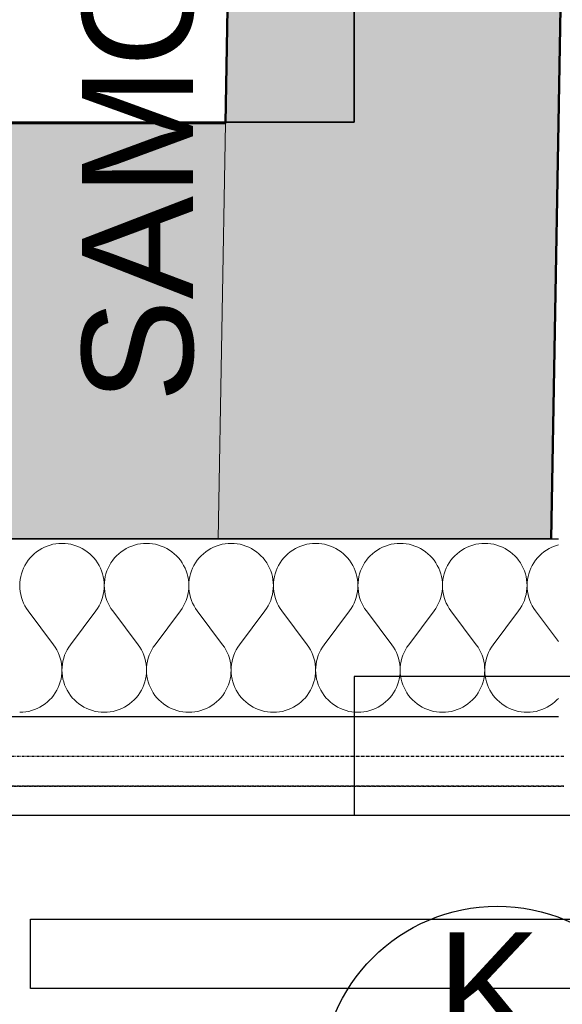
# Model space of a CAD drawing. Header units: millimetres. Extents: x -28761 to 4793, y -4271 to 20239.
# Tile 52 of 256: x -16495 to -16006, y -70 to 818. Entities that reach past the tile are written whole.
import ezdxf

# ---------------------------------------------------------------- set-up
doc = ezdxf.new("R2010")
doc.units = ezdxf.units.MM
doc.header["$MEASUREMENT"] = 0
for name, pattern in [('Telekomunikacni vodic', [9.25, 3, -0.75, 3, -0.75, 0.125, -0.75, 0.125, -0.75]), ('Wipeout_Contour', [1000, 0, -1000]), ('Čerchovaná', [450, 200, -117.5, 15, -117.5]), ('Čerchovaná M', [4.5, 2.5, -0.85, 0.3, -0.85])]:
    doc.linetypes.add(name, pattern=pattern)
for name, color, linetype in [('5._POHLED ZÁPADNÍ_1_0', 7, 'Continuous'), ('5._POHLED ZÁPADNÍ_1_2D prvky - obecné', 7, 'Continuous'), ('5._POHLED ZÁPADNÍ_1_Konstrukce - nenosné', 7, 'Continuous'), ('5._POHLED ZÁPADNÍ_1_Konstrukce - nosné', 7, 'Continuous'), ('5._POHLED ZÁPADNÍ_1_Nové_Konstrukce - nosné', 7, 'Continuous'), ('5._POHLED ZÁPADNÍ_1_Nové_Popis', 7, 'Continuous'), ('5._POHLED ZÁPADNÍ_1_Nové_Výplně – Řezové', 7, 'Continuous'), ('5._POHLED ZÁPADNÍ_1_Popis', 7, 'Continuous'), ('5._POHLED ZÁPADNÍ_1_TZB - elektroinstalace', 7, 'Continuous'), ('5._POHLED ZÁPADNÍ_1_Výplně – Řezové', 7, 'Continuous')]:
    doc.layers.add(name, color=color, linetype=linetype)
doc.styles.add('GENEROVANÝ_STYL_1', font='txt')

# ---------------------------------------------------------------- blocks, each defined once
blk = doc.blocks.new('*X2', base_point=(-30186.65, -6515.26))
at = {"layer": '5._POHLED ZÁPADNÍ_1_Nové_Výplně – Řezové', "color": 21, "linetype": 'Continuous', "lineweight": 20, "true_color": 0xffaaaa}
for p, q in [((-16479.98, 338.31), (-16482.1, 336.6)), ((-16477.75, 339.86), (-16479.98, 338.31)), ((-16475.41, 341.25), (-16477.75, 339.86)), ((-16472.97, 342.47), (-16475.41, 341.25)), ((-16470.46, 343.51), (-16472.97, 342.47)), ((-16467.88, 344.37), (-16470.46, 343.51)), ((-16465.24, 345.05), (-16467.88, 344.37)), ((-16462.57, 345.53), (-16465.24, 345.05)), ((-16459.86, 345.82), (-16462.57, 345.53)), ((-16457.14, 345.92), (-16459.86, 345.82)), ((-16454.42, 345.82), (-16457.14, 345.92)), ((-16451.72, 345.53), (-16454.42, 345.82)), ((-16449.04, 345.05), (-16451.72, 345.53)), ((-16446.41, 344.37), (-16449.04, 345.05)), ((-16443.82, 343.51), (-16446.41, 344.37)), ((-16441.31, 342.47), (-16443.82, 343.51)), ((-16438.88, 341.25), (-16441.31, 342.47)), ((-16436.54, 339.86), (-16438.88, 341.25)), ((-16434.31, 338.31), (-16436.54, 339.86)), ((-16432.19, 336.6), (-16434.31, 338.31)), ((-16403.79, 338.31), (-16405.91, 336.6)), ((-16401.56, 339.86), (-16403.79, 338.31)), ((-16399.22, 341.25), (-16401.56, 339.86)), ((-16396.78, 342.47), (-16399.22, 341.25)), ((-16394.27, 343.51), (-16396.78, 342.47)), ((-16391.69, 344.37), (-16394.27, 343.51)), ((-16389.05, 345.05), (-16391.69, 344.37)), ((-16386.38, 345.53), (-16389.05, 345.05)), ((-16383.67, 345.82), (-16386.38, 345.53)), ((-16380.95, 345.92), (-16383.67, 345.82)), ((-16378.23, 345.82), (-16380.95, 345.92)), ((-16375.53, 345.53), (-16378.23, 345.82)), ((-16372.85, 345.05), (-16375.53, 345.53)), ((-16370.22, 344.37), (-16372.85, 345.05)), ((-16367.63, 343.51), (-16370.22, 344.37)), ((-16365.12, 342.47), (-16367.63, 343.51)), ((-16362.69, 341.25), (-16365.12, 342.47)), ((-16360.35, 339.86), (-16362.69, 341.25)), ((-16358.11, 338.31), (-16360.35, 339.86)), ((-16356, 336.6), (-16358.11, 338.31)), ((-16327.6, 338.31), (-16329.72, 336.6)), ((-16325.37, 339.86), (-16327.6, 338.31)), ((-16323.03, 341.25), (-16325.37, 339.86)), ((-16320.59, 342.47), (-16323.03, 341.25)), ((-16318.08, 343.51), (-16320.59, 342.47)), ((-16315.5, 344.37), (-16318.08, 343.51)), ((-16312.86, 345.05), (-16315.5, 344.37)), ((-16310.19, 345.53), (-16312.86, 345.05)), ((-16307.48, 345.82), (-16310.19, 345.53)), ((-16304.76, 345.92), (-16307.48, 345.82)), ((-16302.04, 345.82), (-16304.76, 345.92)), ((-16299.34, 345.53), (-16302.04, 345.82)), ((-16296.66, 345.05), (-16299.34, 345.53)), ((-16294.02, 344.37), (-16296.66, 345.05)), ((-16291.44, 343.51), (-16294.02, 344.37)), ((-16288.93, 342.47), (-16291.44, 343.51)), ((-16286.5, 341.25), (-16288.93, 342.47)), ((-16284.16, 339.86), (-16286.5, 341.25)), ((-16281.92, 338.31), (-16284.16, 339.86)), ((-16279.81, 336.6), (-16281.92, 338.31)), ((-16251.41, 338.31), (-16253.53, 336.6)), ((-16249.17, 339.86), (-16251.41, 338.31)), ((-16246.84, 341.25), (-16249.17, 339.86)), ((-16244.4, 342.47), (-16246.84, 341.25)), ((-16241.89, 343.51), (-16244.4, 342.47)), ((-16239.31, 344.37), (-16241.89, 343.51)), ((-16236.67, 345.05), (-16239.31, 344.37)), ((-16234, 345.53), (-16236.67, 345.05)), ((-16231.29, 345.82), (-16234, 345.53)), ((-16228.57, 345.92), (-16231.29, 345.82)), ((-16225.85, 345.82), (-16228.57, 345.92)), ((-16223.15, 345.53), (-16225.85, 345.82)), ((-16220.47, 345.05), (-16223.15, 345.53)), ((-16217.83, 344.37), (-16220.47, 345.05)), ((-16215.25, 343.51), (-16217.83, 344.37)), ((-16212.74, 342.47), (-16215.25, 343.51)), ((-16210.31, 341.25), (-16212.74, 342.47)), ((-16207.97, 339.86), (-16210.31, 341.25)), ((-16205.73, 338.31), (-16207.97, 339.86)), ((-16203.62, 336.6), (-16205.73, 338.31)), ((-16175.22, 338.31), (-16177.34, 336.6)), ((-16172.98, 339.86), (-16175.22, 338.31)), ((-16170.64, 341.25), (-16172.98, 339.86)), ((-16168.21, 342.47), (-16170.64, 341.25)), ((-16165.7, 343.51), (-16168.21, 342.47)), ((-16163.12, 344.37), (-16165.7, 343.51)), ((-16160.48, 345.05), (-16163.12, 344.37)), ((-16157.8, 345.53), (-16160.48, 345.05)), ((-16155.1, 345.82), (-16157.8, 345.53)), ((-16152.38, 345.92), (-16155.1, 345.82)), ((-16149.66, 345.82), (-16152.38, 345.92)), ((-16146.96, 345.53), (-16149.66, 345.82)), ((-16144.28, 345.05), (-16146.96, 345.53)), ((-16141.64, 344.37), (-16144.28, 345.05)), ((-16139.06, 343.51), (-16141.64, 344.37)), ((-16136.55, 342.47), (-16139.06, 343.51)), ((-16134.12, 341.25), (-16136.55, 342.47)), ((-16131.78, 339.86), (-16134.12, 341.25)), ((-16129.54, 338.31), (-16131.78, 339.86)), ((-16127.43, 336.6), (-16129.54, 338.31)), ((-16099.03, 338.31), (-16101.15, 336.6)), ((-16096.79, 339.86), (-16099.03, 338.31)), ((-16094.45, 341.25), (-16096.79, 339.86)), ((-16092.02, 342.47), (-16094.45, 341.25)), ((-16089.51, 343.51), (-16092.02, 342.47)), ((-16086.93, 344.37), (-16089.51, 343.51)), ((-16084.29, 345.05), (-16086.93, 344.37)), ((-16081.61, 345.53), (-16084.29, 345.05)), ((-16078.91, 345.82), (-16081.61, 345.53)), ((-16076.19, 345.92), (-16078.91, 345.82)), ((-16073.47, 345.82), (-16076.19, 345.92)), ((-16070.77, 345.53), (-16073.47, 345.82)), ((-16068.09, 345.05), (-16070.77, 345.53)), ((-16065.45, 344.37), (-16068.09, 345.05)), ((-16062.87, 343.51), (-16065.45, 344.37)), ((-16060.36, 342.47), (-16062.87, 343.51)), ((-16057.93, 341.25), (-16060.36, 342.47)), ((-16055.59, 339.86), (-16057.93, 341.25)), ((-16053.35, 338.31), (-16055.59, 339.86)), ((-16051.24, 336.6), (-16053.35, 338.31)), ((-16022.84, 338.31), (-16024.96, 336.6)), ((-16020.6, 339.86), (-16022.84, 338.31)), ((-16018.26, 341.25), (-16020.6, 339.86)), ((-16015.83, 342.47), (-16018.26, 341.25)), ((-16013.32, 343.51), (-16015.83, 342.47)), ((-16010.74, 344.37), (-16013.32, 343.51)), ((-16009.9, 344.59), (-16010.74, 344.37)), ((-16487.65, 330.64), (-16489.2, 328.4)), ((-16485.94, 332.76), (-16487.65, 330.64)), ((-16484.09, 334.75), (-16485.94, 332.76)), ((-16482.1, 336.6), (-16484.09, 334.75)), ((-16430.2, 334.75), (-16432.19, 336.6)), ((-16428.34, 332.76), (-16430.2, 334.75)), ((-16426.64, 330.64), (-16428.34, 332.76)), ((-16425.09, 328.4), (-16426.64, 330.64)), ((-16411.46, 330.64), (-16413.01, 328.4)), ((-16409.75, 332.76), (-16411.46, 330.64)), ((-16407.9, 334.75), (-16409.75, 332.76)), ((-16405.91, 336.6), (-16407.9, 334.75)), ((-16354.01, 334.75), (-16356, 336.6)), ((-16352.15, 332.76), (-16354.01, 334.75)), ((-16350.45, 330.64), (-16352.15, 332.76)), ((-16348.9, 328.4), (-16350.45, 330.64)), ((-16335.27, 330.64), (-16336.82, 328.4)), ((-16333.56, 332.76), (-16335.27, 330.64)), ((-16331.71, 334.75), (-16333.56, 332.76)), ((-16329.72, 336.6), (-16331.71, 334.75)), ((-16277.82, 334.75), (-16279.81, 336.6)), ((-16275.96, 332.76), (-16277.82, 334.75)), ((-16274.26, 330.64), (-16275.96, 332.76)), ((-16272.71, 328.4), (-16274.26, 330.64)), ((-16259.08, 330.64), (-16260.63, 328.4)), ((-16257.37, 332.76), (-16259.08, 330.64)), ((-16255.52, 334.75), (-16257.37, 332.76)), ((-16253.53, 336.6), (-16255.52, 334.75)), ((-16201.63, 334.75), (-16203.62, 336.6)), ((-16199.77, 332.76), (-16201.63, 334.75)), ((-16198.07, 330.64), (-16199.77, 332.76)), ((-16196.52, 328.4), (-16198.07, 330.64)), ((-16182.89, 330.64), (-16184.44, 328.4)), ((-16181.18, 332.76), (-16182.89, 330.64)), ((-16179.33, 334.75), (-16181.18, 332.76)), ((-16177.34, 336.6), (-16179.33, 334.75)), ((-16125.43, 334.75), (-16127.43, 336.6)), ((-16123.58, 332.76), (-16125.43, 334.75)), ((-16121.88, 330.64), (-16123.58, 332.76)), ((-16120.32, 328.4), (-16121.88, 330.64)), ((-16106.7, 330.64), (-16108.25, 328.4)), ((-16104.99, 332.76), (-16106.7, 330.64)), ((-16103.14, 334.75), (-16104.99, 332.76)), ((-16101.15, 336.6), (-16103.14, 334.75)), ((-16049.24, 334.75), (-16051.24, 336.6)), ((-16047.39, 332.76), (-16049.24, 334.75)), ((-16045.69, 330.64), (-16047.39, 332.76)), ((-16044.13, 328.4), (-16045.69, 330.64)), ((-16030.51, 330.64), (-16032.06, 328.4)), ((-16028.8, 332.76), (-16030.51, 330.64)), ((-16026.95, 334.75), (-16028.8, 332.76)), ((-16024.96, 336.6), (-16026.95, 334.75)), ((-16492.84, 321.12), (-16493.7, 318.53)), ((-16491.8, 323.63), (-16492.84, 321.12)), ((-16490.59, 326.06), (-16491.8, 323.63)), ((-16489.2, 328.4), (-16490.59, 326.06)), ((-16423.7, 326.06), (-16425.09, 328.4)), ((-16422.48, 323.63), (-16423.7, 326.06)), ((-16421.44, 321.12), (-16422.48, 323.63)), ((-16420.59, 318.53), (-16421.44, 321.12)), ((-16416.65, 321.12), (-16417.51, 318.53)), ((-16415.61, 323.63), (-16416.65, 321.12)), ((-16414.4, 326.06), (-16415.61, 323.63)), ((-16413.01, 328.4), (-16414.4, 326.06)), ((-16347.51, 326.06), (-16348.9, 328.4)), ((-16346.29, 323.63), (-16347.51, 326.06)), ((-16345.25, 321.12), (-16346.29, 323.63)), ((-16344.39, 318.53), (-16345.25, 321.12)), ((-16340.46, 321.12), (-16341.32, 318.53)), ((-16339.42, 323.63), (-16340.46, 321.12)), ((-16338.21, 326.06), (-16339.42, 323.63)), ((-16336.82, 328.4), (-16338.21, 326.06)), ((-16271.32, 326.06), (-16272.71, 328.4)), ((-16270.1, 323.63), (-16271.32, 326.06)), ((-16269.06, 321.12), (-16270.1, 323.63)), ((-16268.2, 318.53), (-16269.06, 321.12)), ((-16264.27, 321.12), (-16265.13, 318.53)), ((-16263.23, 323.63), (-16264.27, 321.12)), ((-16262.01, 326.06), (-16263.23, 323.63)), ((-16260.63, 328.4), (-16262.01, 326.06)), ((-16195.13, 326.06), (-16196.52, 328.4)), ((-16193.91, 323.63), (-16195.13, 326.06)), ((-16192.87, 321.12), (-16193.91, 323.63)), ((-16192.01, 318.53), (-16192.87, 321.12)), ((-16188.08, 321.12), (-16188.94, 318.53)), ((-16187.04, 323.63), (-16188.08, 321.12)), ((-16185.82, 326.06), (-16187.04, 323.63)), ((-16184.44, 328.4), (-16185.82, 326.06)), ((-16118.94, 326.06), (-16120.32, 328.4)), ((-16117.72, 323.63), (-16118.94, 326.06)), ((-16116.68, 321.12), (-16117.72, 323.63)), ((-16115.82, 318.53), (-16116.68, 321.12)), ((-16111.89, 321.12), (-16112.75, 318.53)), ((-16110.85, 323.63), (-16111.89, 321.12)), ((-16109.63, 326.06), (-16110.85, 323.63)), ((-16108.25, 328.4), (-16109.63, 326.06)), ((-16042.75, 326.06), (-16044.13, 328.4)), ((-16041.53, 323.63), (-16042.75, 326.06)), ((-16040.49, 321.12), (-16041.53, 323.63)), ((-16039.63, 318.53), (-16040.49, 321.12)), ((-16035.7, 321.12), (-16036.56, 318.53)), ((-16034.66, 323.63), (-16035.7, 321.12)), ((-16033.44, 326.06), (-16034.66, 323.63)), ((-16032.06, 328.4), (-16033.44, 326.06)), ((-16494.85, 313.22), (-16495.14, 310.52)), ((-16494.37, 315.9), (-16494.85, 313.22)), ((-16493.7, 318.53), (-16494.37, 315.9)), ((-16419.91, 315.9), (-16420.59, 318.53)), ((-16419.43, 313.22), (-16419.91, 315.9)), ((-16419.14, 310.52), (-16419.43, 313.22)), ((-16418.66, 313.22), (-16418.95, 310.52)), ((-16418.18, 315.9), (-16418.66, 313.22)), ((-16417.51, 318.53), (-16418.18, 315.9)), ((-16343.72, 315.9), (-16344.39, 318.53)), ((-16343.24, 313.22), (-16343.72, 315.9)), ((-16342.95, 310.52), (-16343.24, 313.22)), ((-16342.47, 313.22), (-16342.76, 310.52)), ((-16341.99, 315.9), (-16342.47, 313.22)), ((-16341.32, 318.53), (-16341.99, 315.9)), ((-16267.53, 315.9), (-16268.2, 318.53)), ((-16267.05, 313.22), (-16267.53, 315.9)), ((-16266.76, 310.52), (-16267.05, 313.22)), ((-16266.28, 313.22), (-16266.57, 310.52)), ((-16265.8, 315.9), (-16266.28, 313.22)), ((-16265.13, 318.53), (-16265.8, 315.9)), ((-16191.34, 315.9), (-16192.01, 318.53)), ((-16190.86, 313.22), (-16191.34, 315.9)), ((-16190.57, 310.52), (-16190.86, 313.22)), ((-16190.09, 313.22), (-16190.38, 310.52)), ((-16189.61, 315.9), (-16190.09, 313.22)), ((-16188.94, 318.53), (-16189.61, 315.9)), ((-16115.15, 315.9), (-16115.82, 318.53)), ((-16114.67, 313.22), (-16115.15, 315.9)), ((-16114.38, 310.52), (-16114.67, 313.22)), ((-16113.9, 313.22), (-16114.19, 310.52)), ((-16113.42, 315.9), (-16113.9, 313.22)), ((-16112.75, 318.53), (-16113.42, 315.9)), ((-16038.96, 315.9), (-16039.63, 318.53)), ((-16038.48, 313.22), (-16038.96, 315.9)), ((-16038.19, 310.52), (-16038.48, 313.22)), ((-16037.71, 313.22), (-16038, 310.52)), ((-16037.23, 315.9), (-16037.71, 313.22)), ((-16036.56, 318.53), (-16037.23, 315.9)), ((-16495.14, 310.52), (-16495.24, 307.8)), ((-16495.24, 307.8), (-16495.14, 305.08)), ((-16495.14, 305.08), (-16494.85, 302.37)), ((-16494.85, 302.37), (-16494.36, 299.7)), ((-16419.92, 299.7), (-16419.44, 302.37)), ((-16419.44, 302.37), (-16419.15, 305.08)), ((-16419.15, 305.08), (-16419.05, 307.8)), ((-16419.05, 307.8), (-16419.14, 310.52)), ((-16418.95, 310.52), (-16419.05, 307.8)), ((-16419.05, 307.8), (-16418.95, 305.08)), ((-16418.95, 305.08), (-16418.66, 302.37)), ((-16418.66, 302.37), (-16418.17, 299.7)), ((-16343.73, 299.7), (-16343.25, 302.37)), ((-16343.25, 302.37), (-16342.96, 305.08)), ((-16342.96, 305.08), (-16342.86, 307.8)), ((-16342.86, 307.8), (-16342.95, 310.52)), ((-16342.76, 310.52), (-16342.86, 307.8)), ((-16342.86, 307.8), (-16342.76, 305.08)), ((-16342.76, 305.08), (-16342.47, 302.37)), ((-16342.47, 302.37), (-16341.98, 299.7)), ((-16267.54, 299.7), (-16267.06, 302.37)), ((-16267.06, 302.37), (-16266.77, 305.08)), ((-16266.77, 305.08), (-16266.67, 307.8)), ((-16266.67, 307.8), (-16266.76, 310.52)), ((-16266.57, 310.52), (-16266.67, 307.8)), ((-16266.67, 307.8), (-16266.57, 305.08)), ((-16266.57, 305.08), (-16266.28, 302.37)), ((-16266.28, 302.37), (-16265.79, 299.7)), ((-16191.35, 299.7), (-16190.87, 302.37)), ((-16190.87, 302.37), (-16190.58, 305.08)), ((-16190.58, 305.08), (-16190.48, 307.8)), ((-16190.48, 307.8), (-16190.57, 310.52)), ((-16190.38, 310.52), (-16190.48, 307.8)), ((-16190.48, 307.8), (-16190.38, 305.08)), ((-16190.38, 305.08), (-16190.08, 302.37)), ((-16190.08, 302.37), (-16189.6, 299.7)), ((-16115.16, 299.7), (-16114.68, 302.37)), ((-16114.68, 302.37), (-16114.38, 305.08)), ((-16114.29, 307.8), (-16114.38, 310.52)), ((-16114.38, 305.08), (-16114.29, 307.8)), ((-16114.19, 310.52), (-16114.29, 307.8)), ((-16114.29, 307.8), (-16114.19, 305.08)), ((-16114.19, 305.08), (-16113.89, 302.37)), ((-16113.89, 302.37), (-16113.41, 299.7)), ((-16038.97, 299.7), (-16038.49, 302.37)), ((-16038.49, 302.37), (-16038.19, 305.08)), ((-16038.1, 307.8), (-16038.19, 310.52)), ((-16038.19, 305.08), (-16038.1, 307.8)), ((-16038, 310.52), (-16038.1, 307.8)), ((-16038.1, 307.8), (-16038, 305.08)), ((-16038, 305.08), (-16037.7, 302.37)), ((-16037.7, 302.37), (-16037.22, 299.7)), ((-16494.36, 299.7), (-16493.69, 297.06)), ((-16493.69, 297.06), (-16492.83, 294.48)), ((-16492.83, 294.48), (-16491.78, 291.97)), ((-16422.5, 291.97), (-16421.46, 294.48)), ((-16421.46, 294.48), (-16420.6, 297.06)), ((-16420.6, 297.06), (-16419.92, 299.7)), ((-16418.17, 299.7), (-16417.5, 297.06)), ((-16417.5, 297.06), (-16416.64, 294.48)), ((-16416.64, 294.48), (-16415.59, 291.97)), ((-16346.31, 291.97), (-16345.27, 294.48)), ((-16345.27, 294.48), (-16344.41, 297.06)), ((-16344.41, 297.06), (-16343.73, 299.7)), ((-16341.98, 299.7), (-16341.31, 297.06)), ((-16341.31, 297.06), (-16340.44, 294.48)), ((-16340.44, 294.48), (-16339.4, 291.97)), ((-16270.12, 291.97), (-16269.08, 294.48)), ((-16269.08, 294.48), (-16268.22, 297.06)), ((-16268.22, 297.06), (-16267.54, 299.7)), ((-16265.79, 299.7), (-16265.12, 297.06)), ((-16265.12, 297.06), (-16264.25, 294.48)), ((-16264.25, 294.48), (-16263.21, 291.97)), ((-16193.93, 291.97), (-16192.89, 294.48)), ((-16192.89, 294.48), (-16192.03, 297.06)), ((-16192.03, 297.06), (-16191.35, 299.7)), ((-16189.6, 299.7), (-16188.92, 297.06)), ((-16188.92, 297.06), (-16188.06, 294.48)), ((-16188.06, 294.48), (-16187.02, 291.97)), ((-16117.74, 291.97), (-16116.7, 294.48)), ((-16116.7, 294.48), (-16115.84, 297.06)), ((-16115.84, 297.06), (-16115.16, 299.7)), ((-16113.41, 299.7), (-16112.73, 297.06)), ((-16112.73, 297.06), (-16111.87, 294.48)), ((-16111.87, 294.48), (-16110.83, 291.97)), ((-16041.55, 291.97), (-16040.51, 294.48)), ((-16040.51, 294.48), (-16039.65, 297.06)), ((-16039.65, 297.06), (-16038.97, 299.7)), ((-16037.22, 299.7), (-16036.54, 297.06)), ((-16036.54, 297.06), (-16035.68, 294.48)), ((-16035.68, 294.48), (-16034.64, 291.97)), ((-16491.78, 291.97), (-16490.56, 289.54)), ((-16490.56, 289.54), (-16489.17, 287.2)), ((-16489.17, 287.2), (-16487.62, 284.96)), ((-16464.76, 254.49), (-16487.62, 284.96)), ((-16449.52, 254.49), (-16426.67, 284.96)), ((-16426.67, 284.96), (-16425.11, 287.2)), ((-16425.11, 287.2), (-16423.72, 289.54)), ((-16423.72, 289.54), (-16422.5, 291.97)), ((-16415.59, 291.97), (-16414.37, 289.54)), ((-16414.37, 289.54), (-16412.98, 287.2)), ((-16412.98, 287.2), (-16411.43, 284.96)), ((-16388.57, 254.49), (-16411.43, 284.96)), ((-16373.33, 254.49), (-16350.48, 284.96)), ((-16350.48, 284.96), (-16348.92, 287.2)), ((-16348.92, 287.2), (-16347.53, 289.54)), ((-16347.53, 289.54), (-16346.31, 291.97)), ((-16339.4, 291.97), (-16338.18, 289.54)), ((-16338.18, 289.54), (-16336.79, 287.2)), ((-16336.79, 287.2), (-16335.24, 284.96)), ((-16312.38, 254.49), (-16335.24, 284.96)), ((-16297.14, 254.49), (-16274.29, 284.96)), ((-16274.29, 284.96), (-16272.73, 287.2)), ((-16272.73, 287.2), (-16271.34, 289.54)), ((-16271.34, 289.54), (-16270.12, 291.97)), ((-16263.21, 291.97), (-16261.99, 289.54)), ((-16261.99, 289.54), (-16260.6, 287.2)), ((-16260.6, 287.2), (-16259.05, 284.96)), ((-16236.19, 254.49), (-16259.05, 284.96)), ((-16220.95, 254.49), (-16198.1, 284.96)), ((-16198.1, 284.96), (-16196.54, 287.2)), ((-16196.54, 287.2), (-16195.15, 289.54)), ((-16195.15, 289.54), (-16193.93, 291.97)), ((-16187.02, 291.97), (-16185.8, 289.54)), ((-16185.8, 289.54), (-16184.41, 287.2)), ((-16184.41, 287.2), (-16182.86, 284.96)), ((-16160, 254.49), (-16182.86, 284.96)), ((-16144.76, 254.49), (-16121.9, 284.96)), ((-16121.9, 284.96), (-16120.35, 287.2)), ((-16120.35, 287.2), (-16118.96, 289.54)), ((-16118.96, 289.54), (-16117.74, 291.97)), ((-16110.83, 291.97), (-16109.61, 289.54)), ((-16109.61, 289.54), (-16108.22, 287.2)), ((-16108.22, 287.2), (-16106.67, 284.96)), ((-16083.81, 254.49), (-16106.67, 284.96)), ((-16068.57, 254.49), (-16045.71, 284.96)), ((-16045.71, 284.96), (-16044.16, 287.2)), ((-16044.16, 287.2), (-16042.77, 289.54)), ((-16042.77, 289.54), (-16041.55, 291.97)), ((-16034.64, 291.97), (-16033.42, 289.54)), ((-16033.42, 289.54), (-16032.03, 287.2)), ((-16032.03, 287.2), (-16030.48, 284.96)), ((-16009.9, 257.53), (-16030.48, 284.96)), ((-16463.21, 252.25), (-16464.76, 254.49)), ((-16461.82, 249.92), (-16463.21, 252.25)), ((-16460.6, 247.48), (-16461.82, 249.92)), ((-16452.47, 249.92), (-16453.69, 247.48)), ((-16451.08, 252.25), (-16452.47, 249.92)), ((-16449.52, 254.49), (-16451.08, 252.25)), ((-16387.02, 252.25), (-16388.57, 254.49)), ((-16385.63, 249.92), (-16387.02, 252.25)), ((-16384.41, 247.48), (-16385.63, 249.92)), ((-16376.28, 249.92), (-16377.5, 247.48)), ((-16374.89, 252.25), (-16376.28, 249.92)), ((-16373.33, 254.49), (-16374.89, 252.25)), ((-16310.83, 252.25), (-16312.38, 254.49)), ((-16309.44, 249.92), (-16310.83, 252.25)), ((-16308.22, 247.48), (-16309.44, 249.92)), ((-16300.09, 249.92), (-16301.31, 247.48)), ((-16298.7, 252.25), (-16300.09, 249.92)), ((-16297.14, 254.49), (-16298.7, 252.25)), ((-16234.64, 252.25), (-16236.19, 254.49)), ((-16233.25, 249.92), (-16234.64, 252.25)), ((-16232.03, 247.48), (-16233.25, 249.92)), ((-16223.9, 249.92), (-16225.12, 247.48)), ((-16222.51, 252.25), (-16223.9, 249.92)), ((-16220.95, 254.49), (-16222.51, 252.25)), ((-16158.45, 252.25), (-16160, 254.49)), ((-16157.06, 249.92), (-16158.45, 252.25)), ((-16155.84, 247.48), (-16157.06, 249.92)), ((-16147.71, 249.92), (-16148.93, 247.48)), ((-16146.32, 252.25), (-16147.71, 249.92)), ((-16144.76, 254.49), (-16146.32, 252.25)), ((-16082.26, 252.25), (-16083.81, 254.49)), ((-16080.87, 249.92), (-16082.26, 252.25)), ((-16079.65, 247.48), (-16080.87, 249.92)), ((-16071.52, 249.92), (-16072.73, 247.48)), ((-16070.12, 252.25), (-16071.52, 249.92)), ((-16068.57, 254.49), (-16070.12, 252.25)), ((-16459.56, 244.97), (-16460.6, 247.48)), ((-16458.69, 242.39), (-16459.56, 244.97)), ((-16458.02, 239.76), (-16458.69, 242.39)), ((-16457.53, 237.08), (-16458.02, 239.76)), ((-16456.27, 239.76), (-16456.75, 237.08)), ((-16455.59, 242.39), (-16456.27, 239.76)), ((-16454.73, 244.97), (-16455.59, 242.39)), ((-16453.69, 247.48), (-16454.73, 244.97)), ((-16383.36, 244.97), (-16384.41, 247.48)), ((-16382.5, 242.39), (-16383.36, 244.97)), ((-16381.83, 239.76), (-16382.5, 242.39)), ((-16381.34, 237.08), (-16381.83, 239.76)), ((-16380.08, 239.76), (-16380.56, 237.08)), ((-16379.4, 242.39), (-16380.08, 239.76)), ((-16378.54, 244.97), (-16379.4, 242.39)), ((-16377.5, 247.48), (-16378.54, 244.97)), ((-16307.17, 244.97), (-16308.22, 247.48)), ((-16306.31, 242.39), (-16307.17, 244.97)), ((-16305.64, 239.76), (-16306.31, 242.39)), ((-16305.15, 237.08), (-16305.64, 239.76)), ((-16303.89, 239.76), (-16304.37, 237.08)), ((-16303.21, 242.39), (-16303.89, 239.76)), ((-16302.35, 244.97), (-16303.21, 242.39)), ((-16301.31, 247.48), (-16302.35, 244.97)), ((-16230.98, 244.97), (-16232.03, 247.48)), ((-16230.12, 242.39), (-16230.98, 244.97)), ((-16229.45, 239.76), (-16230.12, 242.39)), ((-16228.96, 237.08), (-16229.45, 239.76)), ((-16227.69, 239.76), (-16228.18, 237.08)), ((-16227.02, 242.39), (-16227.69, 239.76)), ((-16226.16, 244.97), (-16227.02, 242.39)), ((-16225.12, 247.48), (-16226.16, 244.97)), ((-16154.79, 244.97), (-16155.84, 247.48)), ((-16153.93, 242.39), (-16154.79, 244.97)), ((-16153.26, 239.76), (-16153.93, 242.39)), ((-16152.77, 237.08), (-16153.26, 239.76)), ((-16151.5, 239.76), (-16151.99, 237.08)), ((-16150.83, 242.39), (-16151.5, 239.76)), ((-16149.97, 244.97), (-16150.83, 242.39)), ((-16148.93, 247.48), (-16149.97, 244.97)), ((-16078.6, 244.97), (-16079.65, 247.48)), ((-16077.74, 242.39), (-16078.6, 244.97)), ((-16077.07, 239.76), (-16077.74, 242.39)), ((-16076.58, 237.08), (-16077.07, 239.76)), ((-16075.31, 239.76), (-16075.8, 237.08)), ((-16074.64, 242.39), (-16075.31, 239.76)), ((-16073.78, 244.97), (-16074.64, 242.39)), ((-16072.73, 247.48), (-16073.78, 244.97)), ((-16457.24, 234.37), (-16457.53, 237.08)), ((-16457.14, 231.66), (-16457.24, 234.37)), ((-16457.24, 228.94), (-16457.14, 231.66)), ((-16457.04, 234.37), (-16457.14, 231.66)), ((-16457.14, 231.66), (-16457.05, 228.94)), ((-16456.75, 237.08), (-16457.04, 234.37)), ((-16381.05, 234.37), (-16381.34, 237.08)), ((-16380.95, 231.66), (-16381.05, 234.37)), ((-16381.05, 228.94), (-16380.95, 231.66)), ((-16380.85, 234.37), (-16380.95, 231.66)), ((-16380.95, 231.66), (-16380.86, 228.94)), ((-16380.56, 237.08), (-16380.85, 234.37)), ((-16304.86, 234.37), (-16305.15, 237.08)), ((-16304.76, 231.66), (-16304.86, 234.37)), ((-16304.86, 228.94), (-16304.76, 231.66)), ((-16304.66, 234.37), (-16304.76, 231.66)), ((-16304.76, 231.66), (-16304.67, 228.94)), ((-16304.37, 237.08), (-16304.66, 234.37)), ((-16228.67, 234.37), (-16228.96, 237.08)), ((-16228.57, 231.66), (-16228.67, 234.37)), ((-16228.67, 228.94), (-16228.57, 231.66)), ((-16228.47, 234.37), (-16228.57, 231.66)), ((-16228.57, 231.66), (-16228.48, 228.94)), ((-16228.18, 237.08), (-16228.47, 234.37)), ((-16152.48, 234.37), (-16152.77, 237.08)), ((-16152.38, 231.66), (-16152.48, 234.37)), ((-16152.48, 228.94), (-16152.38, 231.66)), ((-16152.28, 234.37), (-16152.38, 231.66)), ((-16152.38, 231.66), (-16152.29, 228.94)), ((-16151.99, 237.08), (-16152.28, 234.37)), ((-16076.29, 234.37), (-16076.58, 237.08)), ((-16076.19, 231.66), (-16076.29, 234.37)), ((-16076.29, 228.94), (-16076.19, 231.66)), ((-16076.09, 234.37), (-16076.19, 231.66)), ((-16076.19, 231.66), (-16076.1, 228.94)), ((-16075.8, 237.08), (-16076.09, 234.37)), ((-16458.68, 220.92), (-16458.01, 223.55)), ((-16458.01, 223.55), (-16457.53, 226.23)), ((-16457.53, 226.23), (-16457.24, 228.94)), ((-16457.05, 228.94), (-16456.76, 226.23)), ((-16456.76, 226.23), (-16456.28, 223.55)), ((-16456.28, 223.55), (-16455.61, 220.92)), ((-16382.49, 220.92), (-16381.82, 223.55)), ((-16381.82, 223.55), (-16381.34, 226.23)), ((-16381.34, 226.23), (-16381.05, 228.94)), ((-16380.86, 228.94), (-16380.57, 226.23)), ((-16380.57, 226.23), (-16380.09, 223.55)), ((-16380.09, 223.55), (-16379.41, 220.92)), ((-16306.3, 220.92), (-16305.63, 223.55)), ((-16305.63, 223.55), (-16305.15, 226.23)), ((-16305.15, 226.23), (-16304.86, 228.94)), ((-16304.67, 228.94), (-16304.38, 226.23)), ((-16304.38, 226.23), (-16303.9, 223.55)), ((-16303.9, 223.55), (-16303.22, 220.92)), ((-16230.11, 220.92), (-16229.44, 223.55)), ((-16229.44, 223.55), (-16228.96, 226.23)), ((-16228.96, 226.23), (-16228.67, 228.94)), ((-16228.48, 228.94), (-16228.19, 226.23)), ((-16228.19, 226.23), (-16227.71, 223.55)), ((-16227.71, 223.55), (-16227.03, 220.92)), ((-16153.92, 220.92), (-16153.25, 223.55)), ((-16153.25, 223.55), (-16152.77, 226.23)), ((-16152.77, 226.23), (-16152.48, 228.94)), ((-16152.29, 228.94), (-16152, 226.23)), ((-16152, 226.23), (-16151.51, 223.55)), ((-16151.51, 223.55), (-16150.84, 220.92)), ((-16077.73, 220.92), (-16077.06, 223.55)), ((-16077.06, 223.55), (-16076.58, 226.23)), ((-16076.58, 226.23), (-16076.29, 228.94)), ((-16076.1, 228.94), (-16075.81, 226.23)), ((-16075.81, 226.23), (-16075.32, 223.55)), ((-16075.32, 223.55), (-16074.65, 220.92)), ((-16463.18, 211.05), (-16461.79, 213.39)), ((-16461.79, 213.39), (-16460.58, 215.82)), ((-16460.58, 215.82), (-16459.54, 218.34)), ((-16459.54, 218.34), (-16458.68, 220.92)), ((-16455.61, 220.92), (-16454.75, 218.34)), ((-16454.75, 218.34), (-16453.71, 215.82)), ((-16453.71, 215.82), (-16452.49, 213.39)), ((-16452.49, 213.39), (-16451.1, 211.05)), ((-16386.99, 211.05), (-16385.6, 213.39)), ((-16385.6, 213.39), (-16384.39, 215.82)), ((-16384.39, 215.82), (-16383.35, 218.34)), ((-16383.35, 218.34), (-16382.49, 220.92)), ((-16379.41, 220.92), (-16378.56, 218.34)), ((-16378.56, 218.34), (-16377.52, 215.82)), ((-16377.52, 215.82), (-16376.3, 213.39)), ((-16376.3, 213.39), (-16374.91, 211.05)), ((-16310.8, 211.05), (-16309.41, 213.39)), ((-16309.41, 213.39), (-16308.2, 215.82)), ((-16308.2, 215.82), (-16307.16, 218.34)), ((-16307.16, 218.34), (-16306.3, 220.92)), ((-16303.22, 220.92), (-16302.37, 218.34)), ((-16302.37, 218.34), (-16301.33, 215.82)), ((-16301.33, 215.82), (-16300.11, 213.39)), ((-16300.11, 213.39), (-16298.72, 211.05)), ((-16234.61, 211.05), (-16233.22, 213.39)), ((-16233.22, 213.39), (-16232.01, 215.82)), ((-16232.01, 215.82), (-16230.97, 218.34)), ((-16230.97, 218.34), (-16230.11, 220.92)), ((-16227.03, 220.92), (-16226.18, 218.34)), ((-16226.18, 218.34), (-16225.14, 215.82)), ((-16225.14, 215.82), (-16223.92, 213.39)), ((-16223.92, 213.39), (-16222.53, 211.05)), ((-16158.42, 211.05), (-16157.03, 213.39)), ((-16157.03, 213.39), (-16155.82, 215.82)), ((-16155.82, 215.82), (-16154.78, 218.34)), ((-16154.78, 218.34), (-16153.92, 220.92)), ((-16150.84, 220.92), (-16149.99, 218.34)), ((-16149.99, 218.34), (-16148.95, 215.82)), ((-16148.95, 215.82), (-16147.73, 213.39)), ((-16147.73, 213.39), (-16146.34, 211.05)), ((-16082.23, 211.05), (-16080.84, 213.39)), ((-16080.84, 213.39), (-16079.63, 215.82)), ((-16079.63, 215.82), (-16078.59, 218.34)), ((-16078.59, 218.34), (-16077.73, 220.92)), ((-16074.65, 220.92), (-16073.8, 218.34)), ((-16073.8, 218.34), (-16072.76, 215.82)), ((-16072.76, 215.82), (-16071.54, 213.39)), ((-16071.54, 213.39), (-16070.15, 211.05)), ((-16470.28, 202.85), (-16468.29, 204.7)), ((-16468.29, 204.7), (-16466.44, 206.69)), ((-16466.44, 206.69), (-16464.73, 208.81)), ((-16464.73, 208.81), (-16463.18, 211.05)), ((-16451.1, 211.05), (-16449.55, 208.81)), ((-16449.55, 208.81), (-16447.85, 206.69)), ((-16447.85, 206.69), (-16445.99, 204.7)), ((-16445.99, 204.7), (-16444, 202.85)), ((-16394.09, 202.85), (-16392.1, 204.7)), ((-16392.1, 204.7), (-16390.25, 206.69)), ((-16390.25, 206.69), (-16388.54, 208.81)), ((-16388.54, 208.81), (-16386.99, 211.05)), ((-16374.91, 211.05), (-16373.36, 208.81)), ((-16373.36, 208.81), (-16371.66, 206.69)), ((-16371.66, 206.69), (-16369.8, 204.7)), ((-16369.8, 204.7), (-16367.81, 202.85)), ((-16317.9, 202.85), (-16315.91, 204.7)), ((-16315.91, 204.7), (-16314.06, 206.69)), ((-16314.06, 206.69), (-16312.35, 208.81)), ((-16312.35, 208.81), (-16310.8, 211.05)), ((-16298.72, 211.05), (-16297.17, 208.81)), ((-16297.17, 208.81), (-16295.47, 206.69)), ((-16295.47, 206.69), (-16293.61, 204.7)), ((-16293.61, 204.7), (-16291.62, 202.85)), ((-16241.71, 202.85), (-16239.72, 204.7)), ((-16239.72, 204.7), (-16237.87, 206.69)), ((-16237.87, 206.69), (-16236.16, 208.81)), ((-16236.16, 208.81), (-16234.61, 211.05)), ((-16222.53, 211.05), (-16220.98, 208.81)), ((-16220.98, 208.81), (-16219.28, 206.69)), ((-16219.28, 206.69), (-16217.42, 204.7)), ((-16217.42, 204.7), (-16215.43, 202.85)), ((-16165.52, 202.85), (-16163.53, 204.7)), ((-16163.53, 204.7), (-16161.68, 206.69)), ((-16161.68, 206.69), (-16159.97, 208.81)), ((-16159.97, 208.81), (-16158.42, 211.05)), ((-16146.34, 211.05), (-16144.79, 208.81)), ((-16144.79, 208.81), (-16143.08, 206.69)), ((-16143.08, 206.69), (-16141.23, 204.7)), ((-16141.23, 204.7), (-16139.24, 202.85)), ((-16089.33, 202.85), (-16087.34, 204.7)), ((-16087.34, 204.7), (-16085.49, 206.69)), ((-16085.49, 206.69), (-16083.78, 208.81)), ((-16083.78, 208.81), (-16082.23, 211.05)), ((-16070.15, 211.05), (-16068.6, 208.81)), ((-16068.6, 208.81), (-16066.89, 206.69)), ((-16066.89, 206.69), (-16065.04, 204.7)), ((-16065.04, 204.7), (-16063.05, 202.85)), ((-16013.14, 202.85), (-16011.15, 204.7)), ((-16011.15, 204.7), (-16009.9, 206.05)), ((-16484.5, 195.08), (-16481.92, 195.94)), ((-16481.92, 195.94), (-16479.41, 196.98)), ((-16479.41, 196.98), (-16476.97, 198.2)), ((-16476.97, 198.2), (-16474.63, 199.59)), ((-16474.63, 199.59), (-16472.4, 201.14)), ((-16472.4, 201.14), (-16470.28, 202.85)), ((-16444, 202.85), (-16441.89, 201.14)), ((-16441.89, 201.14), (-16439.65, 199.59)), ((-16439.65, 199.59), (-16437.31, 198.2)), ((-16437.31, 198.2), (-16434.88, 196.98)), ((-16434.88, 196.98), (-16432.37, 195.94)), ((-16432.37, 195.94), (-16429.78, 195.08)), ((-16408.31, 195.08), (-16405.73, 195.94)), ((-16405.73, 195.94), (-16403.22, 196.98)), ((-16403.22, 196.98), (-16400.78, 198.2)), ((-16400.78, 198.2), (-16398.44, 199.59)), ((-16398.44, 199.59), (-16396.21, 201.14)), ((-16396.21, 201.14), (-16394.09, 202.85)), ((-16367.81, 202.85), (-16365.69, 201.14)), ((-16365.69, 201.14), (-16363.46, 199.59)), ((-16363.46, 199.59), (-16361.12, 198.2)), ((-16361.12, 198.2), (-16358.69, 196.98)), ((-16358.69, 196.98), (-16356.18, 195.94)), ((-16356.18, 195.94), (-16353.59, 195.08)), ((-16332.12, 195.08), (-16329.54, 195.94)), ((-16329.54, 195.94), (-16327.03, 196.98)), ((-16327.03, 196.98), (-16324.59, 198.2)), ((-16324.59, 198.2), (-16322.25, 199.59)), ((-16322.25, 199.59), (-16320.02, 201.14)), ((-16320.02, 201.14), (-16317.9, 202.85)), ((-16291.62, 202.85), (-16289.5, 201.14)), ((-16289.5, 201.14), (-16287.27, 199.59)), ((-16287.27, 199.59), (-16284.93, 198.2)), ((-16284.93, 198.2), (-16282.5, 196.98)), ((-16282.5, 196.98), (-16279.98, 195.94)), ((-16279.98, 195.94), (-16277.4, 195.08)), ((-16255.93, 195.08), (-16253.35, 195.94)), ((-16253.35, 195.94), (-16250.84, 196.98)), ((-16250.84, 196.98), (-16248.4, 198.2)), ((-16248.4, 198.2), (-16246.06, 199.59)), ((-16246.06, 199.59), (-16243.83, 201.14)), ((-16243.83, 201.14), (-16241.71, 202.85)), ((-16215.43, 202.85), (-16213.31, 201.14)), ((-16213.31, 201.14), (-16211.08, 199.59)), ((-16211.08, 199.59), (-16208.74, 198.2)), ((-16208.74, 198.2), (-16206.31, 196.98)), ((-16206.31, 196.98), (-16203.79, 195.94)), ((-16203.79, 195.94), (-16201.21, 195.08)), ((-16179.74, 195.08), (-16177.16, 195.94)), ((-16177.16, 195.94), (-16174.64, 196.98)), ((-16174.64, 196.98), (-16172.21, 198.2)), ((-16172.21, 198.2), (-16169.87, 199.59)), ((-16169.87, 199.59), (-16167.64, 201.14)), ((-16167.64, 201.14), (-16165.52, 202.85)), ((-16139.24, 202.85), (-16137.12, 201.14)), ((-16137.12, 201.14), (-16134.89, 199.59)), ((-16134.89, 199.59), (-16132.55, 198.2)), ((-16132.55, 198.2), (-16130.12, 196.98)), ((-16130.12, 196.98), (-16127.6, 195.94)), ((-16127.6, 195.94), (-16125.02, 195.08)), ((-16103.55, 195.08), (-16100.97, 195.94)), ((-16100.97, 195.94), (-16098.45, 196.98)), ((-16098.45, 196.98), (-16096.02, 198.2)), ((-16096.02, 198.2), (-16093.68, 199.59)), ((-16093.68, 199.59), (-16091.45, 201.14)), ((-16091.45, 201.14), (-16089.33, 202.85)), ((-16063.05, 202.85), (-16060.93, 201.14)), ((-16060.93, 201.14), (-16058.7, 199.59)), ((-16058.7, 199.59), (-16056.36, 198.2)), ((-16056.36, 198.2), (-16053.93, 196.98)), ((-16053.93, 196.98), (-16051.41, 195.94)), ((-16051.41, 195.94), (-16048.83, 195.08)), ((-16027.36, 195.08), (-16024.78, 195.94)), ((-16024.78, 195.94), (-16022.26, 196.98)), ((-16022.26, 196.98), (-16019.83, 198.2)), ((-16019.83, 198.2), (-16017.49, 199.59)), ((-16017.49, 199.59), (-16015.26, 201.14)), ((-16015.26, 201.14), (-16013.14, 202.85)), ((-16495.24, 193.54), (-16492.52, 193.63)), ((-16492.52, 193.63), (-16489.81, 193.92)), ((-16489.81, 193.92), (-16487.14, 194.41)), ((-16487.14, 194.41), (-16484.5, 195.08)), ((-16429.78, 195.08), (-16427.15, 194.41)), ((-16427.15, 194.41), (-16424.47, 193.92)), ((-16424.47, 193.92), (-16421.77, 193.63)), ((-16421.77, 193.63), (-16419.05, 193.54)), ((-16419.05, 193.54), (-16416.33, 193.63)), ((-16416.33, 193.63), (-16413.62, 193.92)), ((-16413.62, 193.92), (-16410.95, 194.41)), ((-16410.95, 194.41), (-16408.31, 195.08)), ((-16353.59, 195.08), (-16350.96, 194.41)), ((-16350.96, 194.41), (-16348.28, 193.92)), ((-16348.28, 193.92), (-16345.58, 193.63)), ((-16345.58, 193.63), (-16342.86, 193.54)), ((-16342.86, 193.54), (-16340.14, 193.63)), ((-16340.14, 193.63), (-16337.43, 193.92)), ((-16337.43, 193.92), (-16334.76, 194.41)), ((-16334.76, 194.41), (-16332.12, 195.08)), ((-16277.4, 195.08), (-16274.77, 194.41)), ((-16274.77, 194.41), (-16272.09, 193.92)), ((-16272.09, 193.92), (-16269.39, 193.63)), ((-16269.39, 193.63), (-16266.67, 193.54)), ((-16266.67, 193.54), (-16263.95, 193.63)), ((-16263.95, 193.63), (-16261.24, 193.92)), ((-16261.24, 193.92), (-16258.57, 194.41)), ((-16258.57, 194.41), (-16255.93, 195.08)), ((-16201.21, 195.08), (-16198.58, 194.41)), ((-16198.58, 194.41), (-16195.9, 193.92)), ((-16195.9, 193.92), (-16193.19, 193.63)), ((-16193.19, 193.63), (-16190.48, 193.54)), ((-16190.48, 193.54), (-16187.76, 193.63)), ((-16187.76, 193.63), (-16185.05, 193.92)), ((-16185.05, 193.92), (-16182.38, 194.41)), ((-16182.38, 194.41), (-16179.74, 195.08)), ((-16125.02, 195.08), (-16122.39, 194.41)), ((-16122.39, 194.41), (-16119.71, 193.92)), ((-16119.71, 193.92), (-16117, 193.63)), ((-16117, 193.63), (-16114.29, 193.54)), ((-16114.29, 193.54), (-16111.57, 193.63)), ((-16111.57, 193.63), (-16108.86, 193.92)), ((-16108.86, 193.92), (-16106.18, 194.41)), ((-16106.18, 194.41), (-16103.55, 195.08)), ((-16048.83, 195.08), (-16046.2, 194.41)), ((-16046.2, 194.41), (-16043.52, 193.92)), ((-16043.52, 193.92), (-16040.81, 193.63)), ((-16040.81, 193.63), (-16038.1, 193.54)), ((-16038.1, 193.54), (-16035.38, 193.63)), ((-16035.38, 193.63), (-16032.67, 193.92)), ((-16032.67, 193.92), (-16029.99, 194.41)), ((-16029.99, 194.41), (-16027.36, 195.08))]:
    blk.add_line(p, q, dxfattribs=at)

msp = doc.modelspace()

# ---------------------------------------------------------------- hatches: boundary and pattern name
at = {"layer": '5._POHLED ZÁPADNÍ_1_Výplně – Řezové', "linetype": 'Continuous', "lineweight": 13}
for points in [[(-16281.39, 2356.59), (-16309.94, 724.73), (-16009.9, 724.73), (-15981.44, 2351.34)], [(-16309.94, 724.73), (-17501.3, 724.73), (-17501.3, 349.73), (-16316.51, 349.73)], [(-16316.51, 349.73), (-16016.46, 349.73), (-16309.94, 724.73)], [(-16009.9, 724.73), (-16309.94, 724.73), (-16016.46, 349.73)]]:
    msp.add_hatch(color=254, dxfattribs=at).paths.add_polyline_path(points)

# ---------------------------------------------------------------- linework, layer by layer
at = {"layer": '5._POHLED ZÁPADNÍ_1_2D prvky - obecné', "color": 8, "linetype": 'Continuous', "lineweight": 13}
for p, q in [((-16007.7, 850.11), (-16016.49, 349.73)), ((-16309.88, 724.73), (-16316.49, 349.73))]:
    msp.add_line(p, q, dxfattribs=at)
at = {"layer": '5._POHLED ZÁPADNÍ_1_Konstrukce - nosné', "color": 7, "linetype": 'Continuous', "lineweight": 50, "flags": 128}
for points in [[(-16281.39, 2356.59), (-16309.94, 724.73)], [(-16009.9, 724.73), (-15981.44, 2351.34)], [(-16309.94, 724.73), (-17501.3, 724.73)], [(-16016.46, 349.73), (-16009.9, 724.73)], [(-17501.3, 349.73), (-16016.46, 349.73)]]:
    msp.add_lwpolyline(points, dxfattribs=at)
at = {"layer": '5._POHLED ZÁPADNÍ_1_Nové_Konstrukce - nosné', "color": 1, "linetype": 'Čerchovaná M', "lineweight": 25}
for p, q in [((-16004.97, 127.04), (-20640.55, 127.04)), ((-16004.97, 126.95), (-20640.55, 126.96))]:
    msp.add_line(p, q, dxfattribs=at)
at = {"layer": '5._POHLED ZÁPADNÍ_1_Nové_Konstrukce - nosné', "color": 1, "linetype": 'Čerchovaná M', "lineweight": 25, "flags": 128}
for points in [[(-16004.97, 153.6), (-20640.55, 153.61)], [(-20640.55, 126.87), (-16004.97, 126.87)]]:
    msp.add_lwpolyline(points, dxfattribs=at)
at = {"layer": '5._POHLED ZÁPADNÍ_1_Nové_Popis', "color": 1, "linetype": 'Continuous', "lineweight": 25}
msp.add_circle((-16065, -139.91), 158.58, dxfattribs=at)
at = {"layer": '5._POHLED ZÁPADNÍ_1_TZB - elektroinstalace', "color": 92, "linetype": 'Continuous', "lineweight": 35, "true_color": 0x00d700, "flags": 128}
msp.add_lwpolyline([(-13193.94, 1600.78), (-13193.94, 975.78), (-15568.94, 975.78), (-15568.94, 2225.78), (-16193.94, 2225.78), (-16193.94, 725.78), (-17193.94, 725.78)], dxfattribs=at)
at = {"layer": '5._POHLED ZÁPADNÍ_1_TZB - elektroinstalace', "color": 92, "linetype": 'Čerchovaná', "lineweight": 35, "true_color": 0x00d700, "flags": 128}
msp.add_lwpolyline([(-13193.94, 1600.78), (-13193.94, 975.78), (-15568.94, 975.78), (-15568.94, 2225.78), (-16193.94, 2225.78), (-16193.94, 725.78), (-17193.94, 725.78)], dxfattribs=at)
at = {"layer": '5._POHLED ZÁPADNÍ_1_TZB - elektroinstalace', "color": 92, "linetype": 'Continuous', "lineweight": 25, "true_color": 0x00d700, "flags": 128}
for points in [[(-15818.94, -149.22), (-16568.94, -149.22), (-16568.94, 100.78), (-15818.94, 100.78)], [(-15916.16, -55.47), (-16485.6, -55.47), (-16485.6, 7.03), (-15916.16, 7.03)]]:
    msp.add_lwpolyline(points, close=True, dxfattribs=at)

# ---------------------------------------------------------------- texts
at = {"layer": '5._POHLED ZÁPADNÍ_1_0', "color": 1, "linetype": 'Continuous', "lineweight": 25, "insert": (-16388.43, 981.22), "char_height": 100, "attachment_point": 5, "rotation": 90, "style": 'GENEROVANÝ_STYL_1'}
msp.add_mtext('\\A1;{\\pqc;\\fArial|b0|i0|c238|p38;SAMOZAVÍRAČ}', dxfattribs=at)
at = {"layer": '5._POHLED ZÁPADNÍ_1_Popis', "color": 1, "linetype": 'Continuous', "lineweight": 25, "insert": (-16072.64, -133.84), "char_height": 100, "attachment_point": 5, "line_spacing_factor": 0.940294, "style": 'GENEROVANÝ_STYL_1'}
msp.add_mtext('\\A1;{\\pqc;\\fArial|b0|i0|c238|p38;K\\P\\pqc;\\fArial|b0|i0|c238|p38; 15}', dxfattribs=at)

# ---------------------------------------------------------------- next in the draw order: wipeouts: each hides what was drawn before it
at = {"color": 254, "linetype": 'Wipeout_Contour', "lineweight": 0, "ltscale": 84533.980082}
msp.add_wipeout([(-16009.9, 349.73), (-17500.64, 349.73), (-17500.64, 339.73), (-17500.64, 189.73), (-16009.9, 189.73)], dxfattribs=at).dxf.layer = '5._POHLED ZÁPADNÍ_1_Nové_Výplně – Řezové'

# ---------------------------------------------------------------- next in the draw order: linework, layer by layer
at = {"layer": '5._POHLED ZÁPADNÍ_1_Nové_Konstrukce - nosné', "color": 1, "linetype": 'Continuous', "lineweight": 25, "flags": 128}
for points in [[(-16009.9, 349.73), (-17500.64, 349.73)], [(-17500.64, 189.73), (-16009.9, 189.73)]]:
    msp.add_lwpolyline(points, dxfattribs=at)
at = {"layer": '5._POHLED ZÁPADNÍ_1_TZB - elektroinstalace', "color": 92, "linetype": 'Continuous', "lineweight": 35, "true_color": 0x00d700, "flags": 128}
msp.add_lwpolyline([(-15818.94, 975.78), (-16193.94, 975.78), (-16193.94, 725.78), (-17443.94, 725.78), (-17443.94, -24.22)], dxfattribs=at)
msp.add_lwpolyline([(-15818.94, 975.78), (-16193.94, 975.78), (-16193.94, 725.78), (-17443.94, 725.78), (-17443.94, -24.22)], dxfattribs=at)
at = {"layer": '5._POHLED ZÁPADNÍ_1_TZB - elektroinstalace', "color": 92, "linetype": 'Telekomunikacni vodic', "lineweight": 35, "true_color": 0x00d700, "flags": 128}
msp.add_lwpolyline([(-17443.94, -24.22), (-17443.94, 725.78), (-16193.94, 725.78), (-16193.94, 975.78), (-15818.94, 975.78)], dxfattribs=at)
msp.add_lwpolyline([(-17443.94, -24.22), (-17443.94, 725.78), (-16193.94, 725.78), (-16193.94, 975.78), (-15818.94, 975.78)], dxfattribs=at)
at = {"layer": '5._POHLED ZÁPADNÍ_1_TZB - elektroinstalace', "color": 92, "linetype": 'Continuous', "lineweight": 25, "true_color": 0x00d700, "flags": 128}
msp.add_lwpolyline([(-16193.94, 100.78), (-15818.94, 100.78), (-15818.94, 225.78), (-16193.94, 225.78)], close=True, dxfattribs=at)

# ---------------------------------------------------------------- next in the draw order: block references
at = {"layer": '5._POHLED ZÁPADNÍ_1_Konstrukce - nenosné', "color": 9, "linetype": 'Continuous', "lineweight": 13}
msp.add_blockref('*X2', (-30186.65, -6515.26), dxfattribs=at)

doc.saveas('drawing.dxf')
